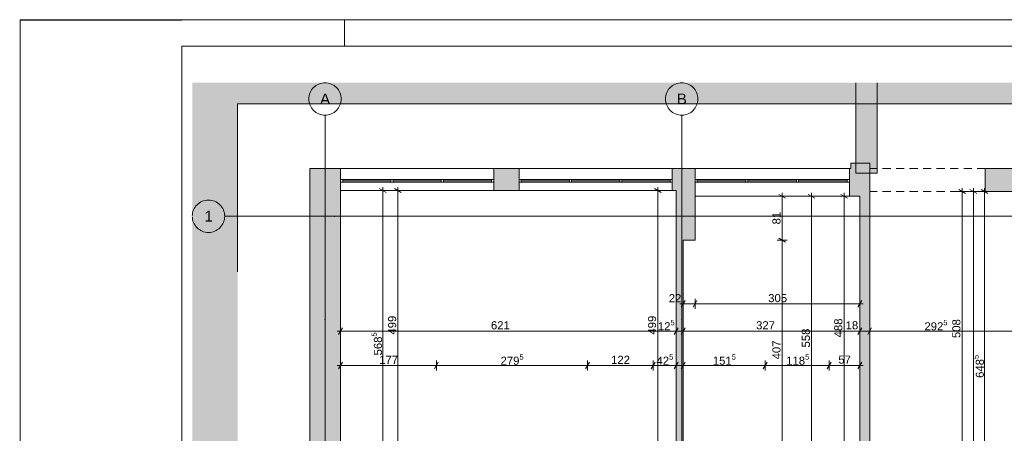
# Paper-space layout 'A-11 INWENTARYZACJA - PIĘTRO 8' of a CAD drawing. Header units: millimetres. Extents: x 0 to 420, y 0 to 297.
# Tile 5 of 12: x 0 to 182, y 220 to 297. Entities that reach past the tile are written whole.
import ezdxf
from ezdxf.xclip import XClip

# ---------------------------------------------------------------- set-up
doc = ezdxf.new("R2010")
doc.units = ezdxf.units.MM
doc.header["$MEASUREMENT"] = 0
doc.header["$XCLIPFRAME"] = 0
for name, pattern in [('DASHDOTX2', [1000, 500, -250, 0, -250]), ('Przer. długie kreski', [2.5, 1.5, -1]), ('PRZERYWANA_DU_A', [550, 350, -200])]:
    doc.linetypes.add(name, pattern=pattern)
for name, color, linetype, lineweight in [('0_Nr_pióra__2', 8, 'Continuous', 13), ('A_Arkusz_Nr_pióra__1', 7, 'Continuous', 20), ('A_wymiary_Nr_pióra__1', 7, 'Continuous', 20), ('A_wymiary_Nr_pióra__2', 8, 'Continuous', 13), ('A_ściany_Nr_pióra__1', 7, 'Continuous', 20)]:
    doc.layers.add(name, color=color, linetype=linetype, lineweight=lineweight)
for name, color, linetype, lineweight, true_color in [('A_Arkusz_Nr_pióra__237', 7, 'Continuous', 5, 0x343434), ('A_osie_Nr_pióra__16', 7, 'Continuous', 5, 0x0f0f0f), ('A_osie_Nr_pióra__76', 7, 'Continuous', 5, 0x2d2d2d), ('A_ściany_Nr_pióra__19', 7, 'Continuous', 5, 0x191919), ('Okna Archicada_Nr_pióra__19', 7, 'Continuous', 5, 0x191919)]:
    doc.layers.add(name, color=color, linetype=linetype, lineweight=lineweight, true_color=true_color)
doc.layers.add('A_podrys', color=7, linetype='Continuous')
doc.layers.add('A_ściany', color=7, linetype='Continuous')
doc.styles.add('STYL_AUTOMATYCZNY_1', font='arial.ttf')
doc.styles.add('STYL_AUTOMATYCZNY_4', font='arial.ttf')

# ---------------------------------------------------------------- blocks, each defined once
blk = doc.blocks.new('Rysunek_1_1', base_point=(-1586.91, -269.45))
at = {"linetype": 'Continuous', "lineweight": 0, "true_color": 0x484848}
blk.add_hatch(color=251, dxfattribs=at).paths.add_polyline_path([(31.83, 109.62), (40.22, 109.62), (40.22, 281.43), (197.28, 281.43), (197.28, 204.62), (282.28, 204.62), (282.28, 285.33), (31.83, 285.33)])
at = {"layer": 'A_ściany', "linetype": 'Continuous', "lineweight": 0, "true_color": 0x000000}
for points in [[(158.58, 285.33), (154.58, 285.33), (154.58, 268.57), (158.58, 268.57)], [(157.17, 264.31), (157.17, 270.43), (153.67, 270.43), (153.67, 269.43)], [(59.27, 269.43), (53.56, 269.43), (59.27, 265.38)], [(53.56, 269.43), (53.56, 208.51), (59.27, 208.51), (59.27, 265.38)], [(92.3, 265.38), (92.3, 269.43), (87.6, 269.43), (87.6, 265.38)], [(121.39, 265.38), (121.39, 269.43), (120.63, 269.43), (120.63, 265.38)], [(121.39, 269.43), (121.39, 264.31), (124.85, 264.31), (124.85, 269.43)], [(153.41, 269.43), (153.41, 264.31), (157.17, 264.31), (153.67, 269.43)], [(178.56, 265.2), (191.24, 265.2), (191.24, 269.43), (178.56, 269.43)], [(124.85, 256.2), (124.85, 264.31), (121.39, 264.31), (121.39, 256.2)], [(155.37, 264.31), (155.37, 215.51), (157.17, 215.51), (157.17, 264.31)], [(122.65, 215.48), (122.65, 256.2), (121.39, 256.2), (121.39, 215.48)]]:
    blk.add_hatch(color=18, dxfattribs=at).paths.add_polyline_path(points)
at = {"layer": '0_Nr_pióra__2', "color": 8, "linetype": 'PRZERYWANA_DU_A', "lineweight": 13, "flags": 128}
blk.add_lwpolyline([(282.28, 204.62), (197.28, 204.62), (197.28, 281.43), (40.22, 281.43), (40.22, 109.62)], dxfattribs=at)
at = {"layer": 'A_osie_Nr_pióra__16', "color": 250, "linetype": 'DASHDOTX2', "lineweight": 5, "true_color": 0x0f0f0f}
for p, q in [((56.39, 241.44), (56.39, 279.33)), ((122.39, 241.44), (122.39, 279.33)), ((58.09, 260.62), (37.83, 260.62)), ((282.28, 260.62), (58.09, 260.62)), ((58.09, 260.62), (58.09, 260.62)), ((56.39, 241.44), (56.39, 109.62)), ((122.39, 241.44), (122.39, 109.62))]:
    blk.add_line(p, q, dxfattribs=at)
for p in [(58.09, 260.62), (56.39, 241.44), (56.39, 241.44), (122.39, 241.44), (122.39, 241.44)]:
    blk.add_point(p, dxfattribs=at)
at = {"layer": 'A_osie_Nr_pióra__76', "color": 250, "linetype": 'Continuous', "lineweight": 5, "true_color": 0x2d2d2d}
for centre in [(56.39, 282.33), (122.39, 282.33), (34.83, 260.62)]:
    blk.add_circle(centre, 3, dxfattribs=at)
at = {"layer": 'A_wymiary_Nr_pióra__1', "color": 7, "linetype": 'Continuous', "lineweight": 20}
for p, q in [((67.69, 265.02), (66.44, 265.74)), ((70.5, 265.02), (69.25, 265.74)), ((118.59, 265.02), (117.34, 265.74)), ((141.61, 263.95), (140.36, 264.67)), ((147.05, 263.95), (145.8, 264.67)), ((153.06, 263.95), (151.81, 264.67)), ((174.9, 264.84), (173.65, 265.56)), ((176.97, 264.84), (175.72, 265.56)), ((179.04, 264.84), (177.79, 265.56)), ((140.36, 256.56), (141.61, 255.84)), ((123.01, 245.02), (122.28, 243.77)), ((125.21, 245.02), (124.48, 243.77)), ((155, 243.77), (155.73, 245.02)), ((59.63, 239.98), (58.9, 238.73)), ((121.75, 239.98), (121.02, 238.73)), ((123.01, 239.98), (122.28, 238.73)), ((155.73, 239.98), (155, 238.73)), ((157.53, 239.98), (156.8, 238.73)), ((59.63, 233.62), (58.9, 232.37)), ((77.35, 233.62), (76.62, 232.37)), ((105.31, 233.62), (104.58, 232.37)), ((117.49, 233.62), (116.76, 232.37)), ((121.02, 232.37), (121.75, 233.62)), ((123.01, 233.62), (122.28, 232.37)), ((138.18, 233.62), (137.45, 232.37)), ((150.03, 233.62), (149.3, 232.37)), ((155, 232.37), (155.73, 233.62))]:
    blk.add_line(p, q, dxfattribs=at)
at = {"layer": 'A_wymiary_Nr_pióra__2', "color": 8, "linetype": 'Continuous', "lineweight": 13}
for p, q in [((67.07, 265.38), (67.07, 265.99)), ((69.88, 265.38), (69.88, 265.99)), ((117.97, 265.38), (117.97, 265.99)), ((68, 265.38), (66.13, 265.38)), ((67.07, 208.51), (67.07, 265.38)), ((70.81, 265.38), (68.94, 265.38)), ((69.88, 215.48), (69.88, 265.38)), ((118.9, 265.38), (117.03, 265.38)), ((117.97, 215.48), (117.97, 265.38)), ((141.93, 264.31), (140.05, 264.31)), ((140.99, 264.31), (140.99, 264.92)), ((140.99, 256.2), (140.99, 264.31)), ((147.37, 264.31), (145.49, 264.31)), ((146.43, 264.31), (146.43, 264.92)), ((146.43, 208.51), (146.43, 264.31)), ((153.37, 264.31), (151.5, 264.31)), ((152.43, 264.31), (152.43, 264.92)), ((152.43, 215.51), (152.43, 264.31)), ((175.21, 265.2), (173.34, 265.2)), ((174.27, 265.2), (174.27, 265.81)), ((174.27, 214.38), (174.27, 265.2)), ((177.28, 265.2), (175.41, 265.2)), ((176.35, 265.2), (176.35, 265.81)), ((176.35, 111.72), (176.35, 265.2)), ((179.36, 265.2), (177.48, 265.2)), ((178.42, 265.2), (178.42, 265.81)), ((178.42, 200.37), (178.42, 265.2)), ((141.93, 256.2), (140.05, 256.2)), ((140.99, 215.48), (140.99, 256.2)), ((122.03, 244.39), (122.65, 244.39)), ((122.65, 243.45), (122.65, 245.33)), ((122.65, 244.39), (124.85, 244.39)), ((124.85, 243.45), (124.85, 245.33)), ((124.85, 244.39), (155.37, 244.39)), ((155.37, 243.45), (155.37, 245.33)), ((155.37, 244.39), (155.98, 244.39)), ((58.65, 239.36), (59.27, 239.36)), ((59.27, 238.42), (59.27, 240.29)), ((59.27, 239.36), (121.39, 239.36)), ((121.39, 238.42), (121.39, 240.29)), ((121.39, 239.36), (122.65, 239.36)), ((122.65, 238.42), (122.65, 240.29)), ((122.65, 239.36), (155.37, 239.36)), ((155.37, 238.42), (155.37, 240.29)), ((155.37, 239.36), (157.17, 239.36)), ((157.17, 238.42), (157.17, 240.29)), ((157.17, 239.36), (186.39, 239.36)), ((59.27, 232.05), (59.27, 233.93)), ((76.99, 232.05), (76.99, 233.93)), ((104.95, 232.05), (104.95, 233.93)), ((117.13, 232.05), (117.13, 233.93)), ((121.39, 232.05), (121.39, 233.93)), ((122.65, 232.06), (122.65, 233.93)), ((137.82, 232.06), (137.82, 233.93)), ((149.67, 232.06), (149.67, 233.93)), ((155.37, 232.06), (155.37, 233.93)), ((58.65, 232.99), (59.27, 232.99)), ((59.27, 232.99), (76.99, 232.99)), ((76.99, 232.99), (104.95, 232.99)), ((104.95, 232.99), (117.13, 232.99)), ((117.13, 232.99), (121.39, 232.99)), ((121.39, 232.99), (122, 232.99)), ((122.03, 233), (122.65, 233)), ((122.65, 233), (137.82, 233)), ((137.82, 233), (149.67, 233)), ((149.67, 233), (155.37, 233)), ((155.37, 233), (155.98, 233))]:
    blk.add_line(p, q, dxfattribs=at)
at = {"layer": 'A_ściany_Nr_pióra__1', "color": 7, "linetype": 'Continuous', "lineweight": 20}
for p, q in [((59.27, 269.43), (59.27, 265.38)), ((87.6, 269.43), (87.6, 265.38)), ((92.3, 269.43), (92.3, 265.38)), ((120.63, 269.43), (120.63, 265.38)), ((124.85, 264.31), (124.85, 269.43)), ((153.41, 264.31), (153.41, 269.43))]:
    blk.add_line(p, q, dxfattribs=at)
at = {"layer": 'A_ściany_Nr_pióra__1', "color": 7, "linetype": 'Przer. długie kreski', "lineweight": 20}
for p, q in [((178.56, 269.43), (157.17, 269.43)), ((178.56, 265.2), (157.17, 265.2))]:
    blk.add_line(p, q, dxfattribs=at)
at = {"layer": 'A_ściany_Nr_pióra__1', "color": 7, "linetype": 'Continuous', "lineweight": 20, "flags": 128}
for points in [[(154.58, 285.33), (154.58, 268.57)], [(158.58, 268.57), (158.58, 285.33)], [(157.17, 270.43), (153.67, 270.43)], [(153.67, 270.43), (153.67, 269.43)], [(157.17, 264.31), (157.17, 270.43)], [(59.27, 269.43), (53.56, 269.43)], [(53.56, 269.43), (53.56, 208.51)], [(92.3, 269.43), (87.6, 269.43)], [(121.39, 269.43), (120.63, 269.43)], [(124.85, 269.43), (121.39, 269.43)], [(153.67, 269.43), (153.41, 269.43)], [(154.58, 268.57), (158.58, 268.57)], [(191.24, 269.43), (178.56, 269.43)], [(178.56, 269.43), (178.56, 265.2)], [(59.27, 208.51), (59.27, 265.38)], [(87.6, 265.38), (92.3, 265.38)], [(120.63, 265.38), (121.39, 265.38)], [(121.39, 265.38), (121.39, 264.31)], [(121.39, 264.31), (121.39, 256.2)], [(124.85, 256.2), (124.85, 264.31)], [(153.41, 264.31), (155.37, 264.31)], [(155.37, 264.31), (155.37, 215.51)], [(157.17, 215.51), (157.17, 264.31)], [(178.56, 265.2), (186.39, 265.2)], [(121.39, 256.2), (121.39, 215.48)], [(122.65, 215.48), (122.65, 256.2)], [(122.65, 256.2), (124.85, 256.2)]]:
    blk.add_lwpolyline(points, dxfattribs=at)
at = {"layer": 'A_ściany_Nr_pióra__19', "color": 250, "linetype": 'Continuous', "lineweight": 5, "true_color": 0x191919}
for p, q in [((87.6, 269.43), (59.27, 269.43)), ((120.63, 269.43), (92.3, 269.43)), ((153.41, 269.43), (124.85, 269.43)), ((59.27, 265.38), (87.6, 265.38)), ((92.3, 265.38), (120.63, 265.38)), ((124.85, 264.31), (153.41, 264.31))]:
    blk.add_line(p, q, dxfattribs=at)
at = {"layer": 'Okna Archicada_Nr_pióra__19', "color": 250, "linetype": 'Continuous', "lineweight": 5, "true_color": 0x191919}
for p, q in [((87.6, 267.43), (59.27, 267.43)), ((59.27, 267.43), (59.27, 266.93)), ((59.27, 266.93), (87.6, 266.93)), ((59.67, 267.43), (59.67, 266.93)), ((59.67, 267.18), (68.58, 267.18)), ((68.58, 267.43), (68.58, 266.93)), ((68.98, 267.43), (68.98, 266.93)), ((68.98, 267.18), (77.89, 267.18)), ((77.89, 267.43), (77.89, 266.93)), ((78.29, 267.43), (78.29, 266.93)), ((78.29, 267.18), (87.2, 267.18)), ((87.2, 267.43), (87.2, 266.93)), ((87.6, 266.93), (87.6, 267.43)), ((120.63, 267.43), (92.3, 267.43)), ((92.3, 267.43), (92.3, 266.93)), ((92.3, 266.93), (120.63, 266.93)), ((92.7, 267.43), (92.7, 266.93)), ((92.7, 267.18), (101.61, 267.18)), ((101.61, 267.43), (101.61, 266.93)), ((102.01, 267.43), (102.01, 266.93)), ((102.01, 267.18), (110.92, 267.18)), ((110.92, 267.43), (110.92, 266.93)), ((111.32, 267.43), (111.32, 266.93)), ((111.32, 267.18), (120.23, 267.18)), ((120.23, 267.43), (120.23, 266.93)), ((120.63, 266.93), (120.63, 267.43)), ((124.85, 266.93), (124.85, 267.43)), ((124.85, 267.43), (153.41, 267.43)), ((153.41, 266.93), (124.85, 266.93)), ((125.25, 267.43), (125.25, 266.93)), ((134.23, 267.18), (125.25, 267.18)), ((134.23, 267.43), (134.23, 266.93)), ((134.63, 267.43), (134.63, 266.93)), ((143.62, 267.18), (134.63, 267.18)), ((143.62, 267.43), (143.62, 266.93)), ((144.02, 267.43), (144.02, 266.93)), ((153.01, 267.18), (144.02, 267.18)), ((153.01, 267.43), (153.01, 266.93)), ((153.41, 267.43), (153.41, 266.93))]:
    blk.add_line(p, q, dxfattribs=at)
at = {"layer": 'A_osie_Nr_pióra__76', "color": 250, "linetype": 'Continuous', "lineweight": 5, "true_color": 0x2d2d2d, "char_height": 2, "attachment_point": 1, "style": 'STYL_AUTOMATYCZNY_1'}
for s, insert in [('\\A1;{\\pql;\\pt0;\\fArial|b0|i0|c238|p0;\\W1.000000;A}', (55.48, 283.33)), ('\\A1;{\\pql;\\pt0;\\fArial|b0|i0|c238|p0;\\W1.000000;B}', (121.48, 283.33)), ('\\A1;{\\pql;\\pt0;\\fArial|b0|i0|c238|p0;\\W1.000000;1}', (34.07, 261.62))]:
    blk.add_mtext(s, dxfattribs=dict(at, insert=insert))
at = {"layer": 'A_wymiary_Nr_pióra__1', "color": 7, "linetype": 'Continuous', "lineweight": 20, "char_height": 1.5, "attachment_point": 7, "rotation": 90, "style": 'STYL_AUTOMATYCZNY_4'}
for s, insert, width in [('\\A1;{\\pql;\\fArial|b0|i0|c238|p0;\\W1.000000;81}', (140.69, 259.11), 2.2882), ('\\A1;{\\pql;\\fArial|b0|i0|c238|p0;\\W1.000000;499}', (69.58, 238.71), 3.4323), ('\\A1;{\\pql;\\fArial|b0|i0|c238|p0;\\W1.000000;499}', (117.67, 238.71), 3.4323), ('\\A1;{\\pql;\\fArial|b0|i0|c238|p0;\\W1.000000;488}', (152.13, 238.19), 3.4323), ('\\A1;{\\pql;\\fArial|b0|i0|c238|p0;\\W1.000000;508}', (173.97, 238.07), 3.4323), ('\\A1;{\\pql;\\fArial|b0|i0|c238|p0;\\W1.000000;558}', (146.13, 236.32), 3.4323), ('\\A1;{\\pql;\\fArial|b0|i0|c238|p0;\\W1.000000;407}', (140.69, 234.12), 3.4323)]:
    blk.add_mtext(s, dxfattribs=dict(at, insert=insert, width=width))
at = {"layer": 'A_wymiary_Nr_pióra__1', "color": 7, "linetype": 'Continuous', "lineweight": 20, "char_height": 1.5, "attachment_point": 7, "style": 'STYL_AUTOMATYCZNY_4'}
for s, insert, width in [('\\A1;{\\pql;\\fArial|b0|i0|c238|p0;\\W1.000000;22}', (120, 244.69), 2.2882), ('\\A1;{\\pql;\\fArial|b0|i0|c238|p0;\\W1.000000;305}', (138.39, 244.69), 3.4323), ('\\A1;{\\pql;\\fArial|b0|i0|c238|p0;\\W1.000000;621}', (87.09, 239.66), 3.4323), ('\\A1;{\\pql;\\fArial|b0|i0|c238|p0;\\W1.000000;327}', (136.15, 239.66), 3.4323), ('\\A1;{\\pql;\\fArial|b0|i0|c238|p0;\\W1.000000;18}', (152.72, 239.66), 2.2882), ('\\A1;{\\pql;\\fArial|b0|i0|c238|p0;\\W1.000000;177}', (66.41, 233.29), 3.4323), ('\\A1;{\\pql;\\fArial|b0|i0|c238|p0;\\W1.000000;122}', (109.32, 233.29), 3.4323), ('\\A1;{\\pql;\\fArial|b0|i0|c238|p0;\\W1.000000;57}', (151.37, 233.3), 2.2882)]:
    blk.add_mtext(s, dxfattribs=dict(at, insert=insert, width=width))
at = {"layer": 'A_wymiary_Nr_pióra__1', "color": 7, "linetype": 'Continuous', "lineweight": 20, "char_height": 1.5, "attachment_point": 7, "style": 'STYL_AUTOMATYCZNY_1'}
for s, insert in [('\\A1;{\\pql;\\fArial|b0|i0|c238|p0;\\W1.000000;12\\fArial|b0|i0|c238|p0;\\W1.000000;\\A1{\\H.66x;\\S5^  ;}}', (117.98, 239.06)), ('\\A1;{\\pql;\\fArial|b0|i0|c238|p0;\\W1.000000;292\\fArial|b0|i0|c238|p0;\\W1.000000;\\A1{\\H.66x;\\S5^  ;}}', (167.3, 239.05)), ('\\A1;{\\pql;\\fArial|b0|i0|c238|p0;\\W1.000000;279\\fArial|b0|i0|c238|p0;\\W1.000000;\\A1{\\H.66x;\\S5^  ;}}', (88.87, 232.68)), ('\\A1;{\\pql;\\fArial|b0|i0|c238|p0;\\W1.000000;42\\fArial|b0|i0|c238|p0;\\W1.000000;\\A1{\\H.66x;\\S5^  ;}}', (117.73, 232.69)), ('\\A1;{\\pql;\\fArial|b0|i0|c238|p0;\\W1.000000;151\\fArial|b0|i0|c238|p0;\\W1.000000;\\A1{\\H.66x;\\S5^  ;}}', (128.14, 232.69)), ('\\A1;{\\pql;\\fArial|b0|i0|c238|p0;\\W1.000000;118\\fArial|b0|i0|c238|p0;\\W1.000000;\\A1{\\H.66x;\\S5^  ;}}', (141.72, 232.69))]:
    blk.add_mtext(s, dxfattribs=dict(at, insert=insert))
at = {"layer": 'A_wymiary_Nr_pióra__1', "color": 7, "linetype": 'Continuous', "lineweight": 20, "char_height": 1.5, "attachment_point": 7, "rotation": 90, "style": 'STYL_AUTOMATYCZNY_1'}
for s, insert in [('\\A1;{\\pql;\\fArial|b0|i0|c238|p0;\\W1.000000;568\\fArial|b0|i0|c238|p0;\\W1.000000;\\A1{\\H.66x;\\S5^  ;}}', (67.37, 234.85)), ('\\A1;{\\pql;\\fArial|b0|i0|c238|p0;\\W1.000000;648\\fArial|b0|i0|c238|p0;\\W1.000000;\\A1{\\H.66x;\\S5^  ;}}', (178.73, 230.69))]:
    blk.add_mtext(s, dxfattribs=dict(at, insert=insert))

psp = doc.layouts.new('A-11 INWENTARYZACJA - PIĘTRO 8')

# ---------------------------------------------------------------- linework, layer by layer
at = {"layer": 'A_Arkusz_Nr_pióra__1', "color": 7, "linetype": 'Continuous', "lineweight": 20}
for p, q in [((-0.1, 296.9), (0.9, 296.9)), ((415.1, 292.1), (29.9, 292.1)), ((29.9, 292.1), (29.9, 4.9))]:
    psp.add_line(p, q, dxfattribs=at)
at = {"layer": 'A_Arkusz_Nr_pióra__1', "color": 7, "linetype": 'Continuous', "lineweight": 20, "flags": 128}
psp.add_lwpolyline([(0, 297), (420, 297), (420, 0), (0, 0)], close=True, dxfattribs=at)
at = {"layer": 'A_Arkusz_Nr_pióra__237', "color": 250, "linetype": 'Continuous', "lineweight": 5, "true_color": 0x343434}
for p, q in [((60, 292.1), (60, 297)), ((-0.1, 296.9), (29.9, 296.9))]:
    psp.add_line(p, q, dxfattribs=at)

# ---------------------------------------------------------------- block references
at = {"layer": 'A_podrys', "color": 37, "linetype": 'Continuous', "lineweight": 5, "true_color": 0x656532}
ref = psp.add_blockref('Rysunek_1_1', (-1586.91, -269.45), dxfattribs=at)
XClip(ref).set_block_clipping_path([(31.8348543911, 109.6199207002), (282.2848256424, 285.3289775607)])

doc.saveas('drawing.dxf')
